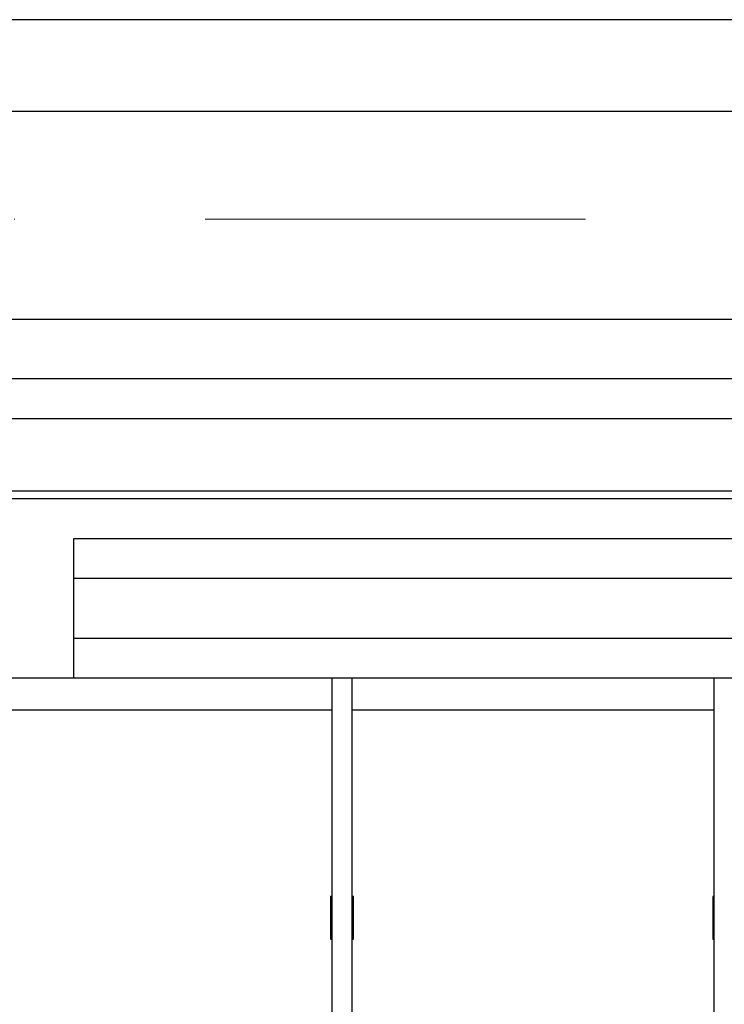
# Model space of a CAD drawing. Header units: millimetres. Extents: x 132157 to 155303, y 33763 to 45643.
# Tile 70 of 256: x 140529 to 140647, y 40535 to 40699. Entities that reach past the tile are written whole.
import ezdxf

# ---------------------------------------------------------------- set-up
doc = ezdxf.new("R2010")
doc.units = ezdxf.units.MM
doc.header["$LTSCALE"] = 20
doc.header["$PDMODE"] = 35
doc.header["$PDSIZE"] = 10
doc.linetypes.add('ČERCHOVANÁ2', pattern=[12.7, 6.35, -3.175, 0, -3.175])
for name, color, linetype in [('KOTY', 7, 'Continuous'), ('PROTIVÁHA', 30, 'Continuous'), ('ROŠT', 96, 'Continuous')]:
    doc.layers.add(name, color=color, linetype=linetype)
doc.layers.add('OSY', color=1, linetype='ČERCHOVANÁ2', lineweight=9)
doc.styles.get("Standard").update_dxf_attribs({"font": 'arial.ttf'})
doc.dimstyles.get("Standard").update_dxf_attribs({"dimscale": 20, "dimtxt": 3, "dimasz": 3, "dimexe": 1, "dimexo": 0, "dimgap": 1.5, "dimtad": 1, "dimdsep": 46, "dimtxsty": 'Standard', "dimcen": 0, "dimdle": 1, "dimclrd": 256, "dimclre": 256, "dimclrt": 256, "dimaunit": 1, "dimadec": 0, "dimazin": 0, "dimtfac": 0.6, "dimtmove": 0, "dimatfit": 3, "dimfxl": 0, "dimtolj": 1, "dimarcsym": 0})

# ---------------------------------------------------------------- blocks, each defined once
blk = doc.blocks.new('*D529')
at = {"layer": 'Defpoints', "color": 0, "ltscale": 0.5}
for p in [(139486.5, 40683.93), (140853.17, 40683.93), (140853.17, 40069.26)]:
    blk.add_point(p, dxfattribs=at)
at = {"layer": 'KOTY', "lineweight": -2, "ltscale": 0.5}
for p, q in [((140853.17, 40683.93), (139466.5, 40683.93)), ((139486.5, 40129.26), (139486.5, 40623.93)), ((140853.17, 40069.26), (139466.5, 40069.26))]:
    blk.add_line(p, q, dxfattribs=at)
at = {"layer": 'KOTY', "ltscale": 0.5}
for points in [[(139476.5, 40623.93), (139496.5, 40623.93), (139486.5, 40683.93)], [(139476.5, 40129.26), (139496.5, 40129.26), (139486.5, 40069.26)]]:
    blk.add_solid(points, dxfattribs=at)
at = {"layer": 'KOTY', "ltscale": 0.5, "insert": (139418.54, 40376.59), "char_height": 60, "attachment_point": 5, "rotation": 90}
blk.add_mtext('\\A1;TYČ 922', dxfattribs=at)
blk = doc.blocks.new('*D531')
at = {"layer": 'Defpoints', "color": 0, "ltscale": 0.5}
for p in [(138946.5, 40683.93), (140591.24, 40683.93), (140179.84, 34309.26)]:
    blk.add_point(p, dxfattribs=at)
at = {"layer": 'KOTY', "lineweight": -2, "ltscale": 0.5}
for p, q in [((140591.24, 40683.93), (138926.5, 40683.93)), ((138946.5, 34369.26), (138946.5, 40623.93)), ((140179.84, 34309.26), (138926.5, 34309.26))]:
    blk.add_line(p, q, dxfattribs=at)
at = {"layer": 'KOTY', "ltscale": 0.5}
for points in [[(138936.5, 40623.93), (138956.5, 40623.93), (138946.5, 40683.93)], [(138936.5, 34369.26), (138956.5, 34369.26), (138946.5, 34309.26)]]:
    blk.add_solid(points, dxfattribs=at)
at = {"layer": 'KOTY', "ltscale": 0.5, "insert": (138878.42, 37496.59), "char_height": 60, "attachment_point": 5, "rotation": 90}
blk.add_mtext('\\A1;CELKOVÁ DÉLKA VODÍTEK KLECE 9562', dxfattribs=at)

msp = doc.modelspace()

# ---------------------------------------------------------------- linework, layer by layer
at = {"color": 4, "linetype": 'Continuous'}
for p, q in [((140323.9347, 40649.259), (141157.268, 40649.259)), ((141155.268, 40639.259), (140325.9347, 40639.259)), ((140323.9347, 40620.5924), (141157.268, 40620.5924)), ((140323.9347, 40619.259), (141157.268, 40619.259))]:
    msp.add_line(p, q, dxfattribs=at)
at = {"layer": 'OSY', "ltscale": 0.5}
msp.add_line((141386.5031, 40665.9255), (140233.1698, 40665.9255), dxfattribs=at)
at = {"layer": 'PROTIVÁHA', "ltscale": 0.5}
for p, q in [((141386.5031, 40699.2588), (140233.1698, 40699.2588)), ((141386.5031, 40632.5921), (140233.1698, 40632.5921))]:
    msp.add_line(p, q, dxfattribs=at)
at = {"layer": 'ROŠT'}
for p, q in [((140538.5031, 40589.2588), (140538.5031, 40612.5921)), ((140538.5031, 40612.5921), (140828.5031, 40612.5921)), ((140828.5031, 40605.9255), (140538.5031, 40605.9255)), ((140828.5031, 40595.9255), (140538.5031, 40595.9255)), ((140538.5031, 40589.2588), (140405.8365, 40589.2588)), ((140828.5031, 40589.2588), (140538.5031, 40589.2588)), ((140581.6031, 40509.2588), (140581.6031, 40589.2588)), ((140584.9365, 40509.2588), (140584.9365, 40589.2588)), ((140645.4031, 40509.2588), (140645.4031, 40589.2588)), ((140581.6031, 40583.9255), (140405.8365, 40583.9255)), ((140645.4031, 40583.9255), (140584.9365, 40583.9255)), ((140581.3698, 40552.8255), (140581.3698, 40545.6921)), ((140581.6031, 40552.8255), (140581.3698, 40552.8255)), ((140585.1698, 40552.8255), (140584.9365, 40552.8255)), ((140585.1698, 40545.6921), (140585.1698, 40552.8255)), ((140645.1698, 40552.8255), (140645.1698, 40545.6921)), ((140645.4031, 40552.8255), (140645.1698, 40552.8255)), ((140581.3698, 40545.6921), (140581.6031, 40545.6921)), ((140584.9365, 40545.6921), (140585.1698, 40545.6921)), ((140645.1698, 40545.6921), (140645.4031, 40545.6921))]:
    msp.add_line(p, q, dxfattribs=at)

# ---------------------------------------------------------------- dimensions: what is measured, and where the dimension line sits
at = {"layer": 'KOTY', "ltscale": 0.5}
for base, p1, p2, text, picture, middle in [((138946.5031, 40683.9255), (140179.8365, 34309.2588), (140591.2367, 40683.9255), 'CELKOVÁ DÉLKA VODÍTEK KLECE <>', '*D531', (138878.4199, 37496.5921)), ((139486.5031, 40683.9255), (140853.1698, 40069.2588), (140853.1698, 40683.9255), 'TYČ <>', '*D529', (139418.5427, 40376.5921))]:
    dim = msp.add_linear_dim(base=base, p1=p1, p2=p2, angle=90, text=text, dimstyle='Standard', override={"dimlfac": 1.5}, dxfattribs=at)
    dim.commit()
    dim.dimension.update_dxf_attribs({"geometry": picture, "text_midpoint": middle})

doc.saveas('drawing.dxf')
